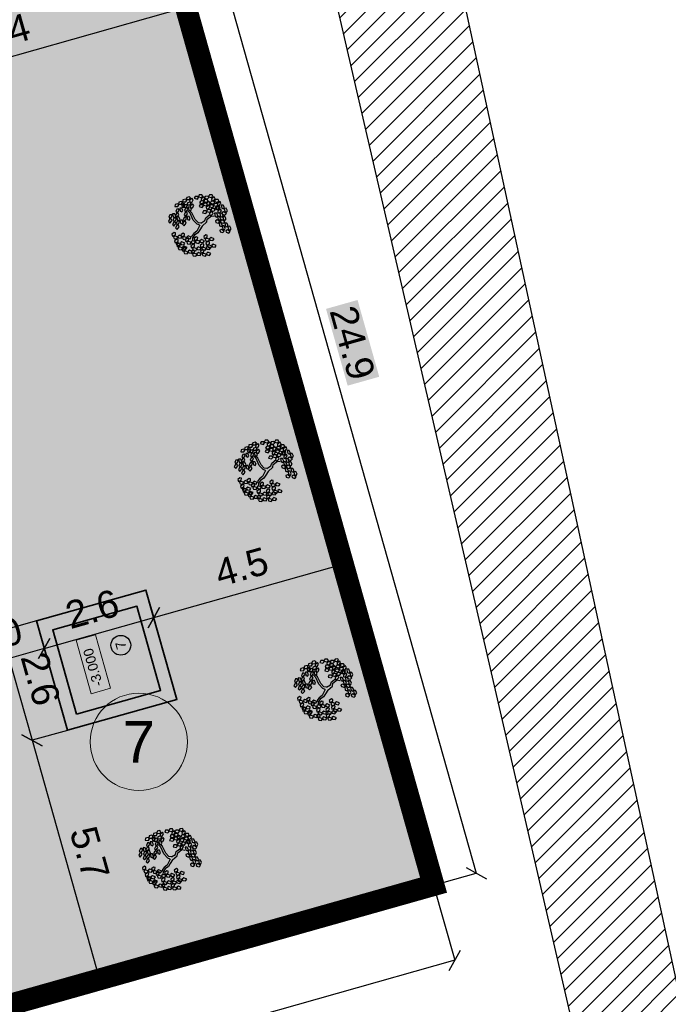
# Model space of a CAD drawing. Header units: metres. Extents: x 705847 to 708930, y 4313677 to 4316580.
# Tile 25 of 218: x 707630 to 707644, y 4314017 to 4314039. Entities that reach past the tile are written whole.
import ezdxf
from ezdxf.enums import TextEntityAlignment as Align

# ---------------------------------------------------------------- set-up
doc = ezdxf.new("R2010")
doc.units = ezdxf.units.M
doc.header["$LTSCALE"] = 0.5
doc.header["$PDMODE"] = 35
doc.header["$PDSIZE"] = 0.3
doc.linetypes.add('JIS_09_08', pattern=[10.75, 8, -0.55, 0.55, -0.55, 0.55, -0.55])
doc.layers.add('zelen', color=69, linetype='Continuous')
doc.layers.add('Номер пп.', color=250, linetype='Continuous')
for name, color, linetype, lineweight in [('Граница УЧАСТКА', 7, 'Continuous', 140), ('ПЛАНИРОВКА', 7, 'Continuous', 5), ('尺寸线层', 3, 'Continuous', 18), ('粗实线层', 7, 'Continuous', 35), ('金属管件', 2, 'Continuous', 18)]:
    doc.layers.add(name, color=color, linetype=linetype, lineweight=lineweight)
doc.layers.add('Штрих ГАЗОН', color=7, linetype='Continuous', true_color=0xc8e389)
doc.layers.add('штрих ПРОЕЗДЫ', color=7, linetype='Continuous', true_color=0x415676)
doc.styles.add('ARIAL', font='arial.ttf', dxfattribs={"height": 1.75})
doc.styles.get("Standard").update_dxf_attribs({"font": 'arial.ttf'})
doc.styles.add('Юлия', font='arial.ttf')
doc.styles.add('宋体', font='arial.ttf')
doc.linetypes.add('FENCELINE1', pattern='A,6.35,-2.54,[133,ltypeshp.shx,S=2.54,R=0,X=-2.54,Y=0],-2.54,25.4', length=36.83)
doc.dimstyles.new('300', dxfattribs={"dimscale": 0.5, "dimtxt": 1.25, "dimasz": 0.75, "dimexe": 0, "dimexo": 0, "dimgap": 0.5, "dimtad": 1, "dimdec": 1, "dimzin": 0, "dimdsep": 46, "dimtxsty": 'Standard', "dimblk": 'OBLIQUE', "dimcen": 0, "dimclrd": 256, "dimclre": 256, "dimclrt": 256, "dimadec": 1, "dimazin": 0, "dimtfac": 1, "dimtdec": 1, "dimtofl": 0, "dimtmove": 0, "dimatfit": 3, "dimfxl": 3, "dimtfill": 2, "dimtfillclr": 7, "dimtolj": 1, "dimtzin": 0, "dimlwd": 25, "dimlwe": -1, "dimarcsym": 0})

# ---------------------------------------------------------------- blocks, each defined once
blk = doc.blocks.new('z_98')
at = {"color": 92, "linetype": 'Continuous'}
for p, q in [((-287, 359), (-237, 365)), ((-277, 327), (-287, 359)), ((-283, 404), (-250, 431)), ((-280, 380), (-283, 404)), ((-251, 376), (-280, 380)), ((-235, 322), (-277, 327)), ((-276, 298), (-243, 325)), ((-221, 417), (-251, 376)), ((-250, 431), (-221, 417)), ((-243, 325), (-214, 310)), ((-214, 310), (-243, 270)), ((-237, 365), (-219, 341)), ((-219, 341), (-235, 322)), ((-225, 308), (-175, 314)), ((-216, 277), (-225, 308)), ((-222, 354), (-189, 381)), ((-219, 329), (-222, 354)), ((-219, 429), (-187, 456)), ((-216, 405), (-219, 429)), ((-189, 326), (-219, 329)), ((-187, 401), (-216, 405)), ((-189, 381), (-160, 366)), ((-160, 366), (-189, 326)), ((-187, 456), (-157, 442)), ((-157, 442), (-187, 401)), ((-175, 314), (-158, 290)), ((-158, 378), (-125, 405)), ((-155, 354), (-158, 378)), ((-158, 321), (-126, 348)), ((-155, 297), (-158, 321)), ((-126, 350), (-155, 354)), ((-96, 391), (-126, 350)), ((-126, 348), (-96, 334)), ((-96, 334), (-126, 293)), ((-125, 405), (-96, 391)), ((-95, 346), (-62, 373)), ((-91, 321), (-95, 346)), ((-62, 317), (-91, 321)), ((-62, 373), (-33, 358)), ((-33, 358), (-62, 317)), ((-1, 417), (16, 456)), ((14, 397), (-1, 417)), ((42, 407), (14, 397)), ((16, 456), (48, 457)), ((48, 457), (42, 407)), ((49, 283), (65, 323)), ((56, 418), (67, 445)), ((88, 379), (56, 418)), ((63, 350), (75, 377)), ((95, 311), (63, 350)), ((65, 323), (98, 324)), ((67, 445), (92, 442)), ((75, 377), (99, 374)), ((109, 404), (88, 379)), ((98, 324), (91, 274)), ((92, 442), (109, 404)), ((117, 336), (95, 311)), ((99, 374), (117, 336)), ((105, 285), (116, 312)), ((110, 404), (126, 444)), ((125, 384), (110, 404)), ((116, 312), (141, 309)), ((152, 395), (125, 384)), ((126, 444), (159, 445)), ((141, 309), (159, 270)), ((159, 445), (152, 395)), ((166, 406), (178, 433)), ((198, 367), (166, 406)), ((174, 338), (185, 365)), ((206, 299), (174, 338)), ((178, 433), (202, 430)), ((183, 389), (199, 428)), ((197, 369), (183, 389)), ((185, 365), (210, 362)), ((225, 380), (197, 369)), ((220, 391), (198, 367)), ((199, 428), (232, 430)), ((202, 430), (220, 391)), ((227, 323), (206, 299)), ((210, 362), (227, 323)), ((232, 430), (225, 380)), ((239, 390), (251, 418)), ((271, 351), (239, 390)), ((247, 323), (258, 350)), ((279, 284), (247, 323)), ((251, 418), (275, 415)), ((258, 350), (283, 347)), ((268, 325), (285, 364)), ((283, 305), (268, 325)), ((293, 376), (271, 351)), ((275, 415), (293, 376)), ((300, 308), (279, 284)), ((283, 347), (300, 308)), ((310, 316), (283, 305)), ((285, 364), (317, 366)), ((317, 366), (310, 316)), ((325, 326), (336, 354)), ((357, 287), (325, 326)), ((336, 354), (360, 351)), ((378, 312), (357, 287)), ((360, 351), (378, 312)), ((-455, 143), (-426, 157)), ((-436, 216), (-407, 231)), ((-435, 173), (-436, 216)), ((-413, 161), (-435, 173)), ((-426, 157), (-411, 109)), ((-417, 282), (-388, 296)), ((-416, 239), (-417, 282)), ((-394, 227), (-416, 239)), ((-393, 182), (-413, 161)), ((-407, 231), (-393, 182)), ((-400, 143), (-375, 187)), ((-374, 248), (-394, 227)), ((-388, 296), (-374, 248)), ((-375, 187), (-346, 186)), ((-370, 155), (-341, 170)), ((-340, 162), (-370, 132)), ((-369, 113), (-370, 155)), ((-346, 186), (-340, 162)), ((-343, 227), (-293, 234)), ((-334, 196), (-343, 227)), ((-341, 170), (-327, 122)), ((-340, 273), (-307, 300)), ((-336, 249), (-340, 273)), ((-307, 245), (-336, 249)), ((-292, 191), (-334, 196)), ((-319, 140), (-286, 166)), ((-307, 300), (-278, 286)), ((-278, 286), (-307, 245)), ((-293, 234), (-276, 210)), ((-276, 210), (-292, 191)), ((-286, 166), (-256, 152)), ((-273, 273), (-276, 298)), ((-243, 270), (-273, 273)), ((-255, 164), (-222, 191)), ((-251, 140), (-255, 164)), ((-222, 191), (-193, 177)), ((-193, 177), (-222, 136)), ((-174, 271), (-216, 277)), ((-188, 154), (-138, 161)), ((-178, 123), (-188, 154)), ((-184, 200), (-152, 227)), ((-181, 176), (-184, 200)), ((-152, 172), (-181, 176)), ((-158, 290), (-174, 271)), ((-162, 275), (-112, 282)), ((-152, 244), (-162, 275)), ((-126, 293), (-155, 297)), ((-110, 239), (-152, 244)), ((-152, 227), (-122, 213)), ((-122, 213), (-152, 172)), ((-138, 161), (-121, 137)), ((-121, 225), (-88, 252)), ((-117, 200), (-121, 225)), ((-88, 196), (-117, 200)), ((-112, 282), (-95, 258)), ((-95, 258), (-110, 239)), ((-88, 252), (-59, 237)), ((-59, 237), (-88, 196)), ((63, 263), (49, 283)), ((91, 274), (63, 263)), ((137, 246), (105, 285)), ((113, 217), (124, 244)), ((145, 178), (113, 217)), ((124, 244), (148, 241)), ((136, 238), (152, 277)), ((150, 218), (136, 238)), ((159, 270), (137, 246)), ((166, 202), (145, 178)), ((148, 241), (166, 202)), ((178, 228), (150, 218)), ((152, 277), (185, 278)), ((185, 278), (178, 228)), ((192, 239), (204, 266)), ((224, 200), (192, 239)), ((200, 171), (211, 199)), ((232, 132), (200, 171)), ((204, 266), (228, 263)), ((211, 199), (235, 195)), ((246, 225), (224, 200)), ((228, 263), (246, 225)), ((253, 157), (232, 132)), ((235, 195), (253, 157)), ((256, 180), (272, 219)), ((270, 160), (256, 180)), ((298, 170), (270, 160)), ((272, 219), (305, 220)), ((305, 220), (298, 170)), ((312, 181), (324, 208)), ((344, 142), (312, 181)), ((324, 208), (348, 205)), ((332, 258), (343, 286)), ((364, 219), (332, 258)), ((341, 203), (357, 242)), ((356, 183), (341, 203)), ((343, 286), (368, 283)), ((366, 167), (344, 142)), ((348, 205), (366, 167)), ((383, 193), (356, 183)), ((357, 242), (390, 243)), ((385, 244), (364, 219)), ((368, 283), (385, 244)), ((390, 243), (383, 193)), ((398, 204), (409, 231)), ((430, 165), (398, 204)), ((405, 136), (416, 163)), ((409, 231), (433, 228)), ((416, 163), (441, 160)), ((451, 189), (430, 165)), ((433, 228), (451, 189)), ((441, 160), (458, 121)), ((-474, 77), (-445, 92)), ((-472, 35), (-474, 77)), ((-451, 23), (-472, 35)), ((-453, 100), (-455, 143)), ((-432, 88), (-453, 100)), ((-430, 44), (-451, 23)), ((-445, 92), (-430, 44)), ((-438, 4), (-413, 48)), ((-408, -7), (-438, 4)), ((-411, 109), (-432, 88)), ((-413, 48), (-383, 47)), ((-378, 23), (-408, -7)), ((-370, 132), (-400, 143)), ((-389, 90), (-360, 104)), ((-388, 47), (-389, 90)), ((-366, 35), (-388, 47)), ((-383, 47), (-378, 23)), ((-347, 101), (-369, 113)), ((-345, 56), (-366, 35)), ((-360, 104), (-345, 56)), ((-353, 17), (-328, 61)), ((-323, 6), (-353, 17)), ((-327, 122), (-347, 101)), ((-328, 61), (-299, 60)), ((-293, 36), (-323, 6)), ((-322, 94), (-272, 100)), ((-312, 63), (-322, 94)), ((-315, 115), (-319, 140)), ((-286, 111), (-315, 115)), ((-270, 57), (-312, 63)), ((-299, 60), (-293, 36)), ((-256, 152), (-286, 111)), ((-272, 100), (-255, 76)), ((-255, 76), (-270, 57)), ((-222, 136), (-251, 140)), ((-136, 118), (-178, 123)), ((-121, 137), (-136, 118)), ((160, 102), (176, 141)), ((174, 82), (160, 102)), ((202, 92), (174, 82)), ((176, 141), (208, 142)), ((208, 142), (202, 92)), ((216, 103), (227, 130)), ((248, 64), (216, 103)), ((223, 35), (235, 62)), ((255, -4), (223, 35)), ((227, 130), (252, 127)), ((235, 62), (259, 59)), ((269, 89), (248, 64)), ((252, 127), (269, 89)), ((277, 21), (255, -4)), ((259, 59), (277, 21)), ((289, 39), (305, 78)), ((303, 19), (289, 39)), ((331, 29), (303, 19)), ((305, 78), (338, 79)), ((320, 113), (331, 141)), ((352, 74), (320, 113)), ((331, 141), (355, 137)), ((338, 79), (331, 29)), ((345, 40), (357, 67)), ((377, 1), (345, 40)), ((373, 99), (352, 74)), ((355, 137), (373, 99)), ((357, 67), (381, 64)), ((399, 26), (377, 1)), ((378, 59), (395, 98)), ((393, 39), (378, 59)), ((381, 64), (399, 26)), ((420, 49), (393, 39)), ((395, 98), (427, 99)), ((437, 97), (405, 136)), ((427, 99), (420, 49)), ((435, 60), (446, 87)), ((467, 21), (435, 60)), ((458, 121), (437, 97)), ((442, -8), (453, 19)), ((446, 87), (470, 84)), ((453, 19), (478, 16)), ((488, 46), (467, 21)), ((470, 84), (488, 46)), ((478, 16), (495, -22)), ((-457, -121), (-432, -100)), ((-447, -162), (-457, -121)), ((-453, -53), (-428, -32)), ((-442, -94), (-453, -53)), ((-419, -101), (-442, -94)), ((-432, -100), (-407, -144)), ((-428, -32), (-403, -76)), ((-407, -144), (-423, -169)), ((-403, -76), (-419, -101)), ((-407, -184), (-392, -136)), ((-392, -136), (-363, -131)), ((-352, -153), (-375, -189)), ((-363, -131), (-352, -153)), ((-361, -113), (-336, -93)), ((-350, -154), (-361, -113)), ((-336, -93), (-311, -137)), ((-311, -137), (-327, -162)), ((-311, -159), (-286, -138)), ((-307, -91), (-282, -70)), ((-296, -132), (-307, -91)), ((-273, -139), (-296, -132)), ((-286, -138), (-262, -182)), ((-282, -70), (-257, -114)), ((-257, -114), (-273, -139)), ((-199, -116), (-173, -95)), ((-188, -157), (-199, -116)), ((-173, -95), (-149, -139)), ((-149, -139), (-165, -164)), ((169, -52), (185, -13)), ((183, -72), (169, -52)), ((211, -62), (183, -72)), ((185, -13), (218, -12)), ((218, -12), (211, -62)), ((225, -51), (237, -24)), ((257, -90), (225, -51)), ((233, -119), (244, -91)), ((265, -158), (233, -119)), ((237, -24), (261, -27)), ((244, -91), (268, -95)), ((279, -65), (257, -90)), ((261, -27), (279, -65)), ((286, -133), (265, -158)), ((268, -95), (286, -133)), ((277, -57), (293, -18)), ((292, -77), (277, -57)), ((319, -67), (292, -77)), ((293, -18), (326, -17)), ((326, -17), (319, -67)), ((334, -56), (345, -29)), ((366, -95), (334, -56)), ((341, -124), (352, -97)), ((373, -163), (341, -124)), ((345, -29), (369, -32)), ((352, -97), (377, -100)), ((353, -28), (364, -1)), ((385, -67), (353, -28)), ((364, -1), (388, -4)), ((387, -70), (366, -95)), ((369, -32), (387, -70)), ((394, -138), (373, -163)), ((377, -100), (394, -138)), ((406, -42), (385, -67)), ((388, -4), (406, -42)), ((474, -47), (442, -8)), ((495, -22), (474, -47)), ((-423, -169), (-447, -162)), ((-415, -275), (-390, -254)), ((-405, -316), (-415, -275)), ((-410, -207), (-385, -186)), ((-400, -248), (-410, -207)), ((-375, -189), (-407, -184)), ((-376, -255), (-400, -248)), ((-390, -254), (-365, -298)), ((-385, -186), (-361, -230)), ((-365, -298), (-381, -323)), ((-361, -230), (-376, -255)), ((-366, -181), (-340, -161)), ((-355, -222), (-366, -181)), ((-365, -338), (-349, -290)), ((-332, -230), (-355, -222)), ((-327, -162), (-350, -154)), ((-349, -290), (-320, -285)), ((-340, -161), (-316, -205)), ((-316, -205), (-332, -230)), ((-309, -307), (-332, -343)), ((-320, -285), (-309, -307)), ((-315, -245), (-300, -197)), ((-283, -249), (-315, -245)), ((-314, -275), (-289, -254)), ((-303, -316), (-314, -275)), ((-301, -200), (-311, -159)), ((-277, -207), (-301, -200)), ((-300, -197), (-271, -192)), ((-289, -254), (-264, -298)), ((-260, -214), (-283, -249)), ((-264, -298), (-280, -323)), ((-262, -182), (-277, -207)), ((-271, -192), (-260, -214)), ((-264, -313), (-239, -292)), ((-261, -222), (-246, -174)), ((-229, -227), (-261, -222)), ((-260, -244), (-235, -224)), ((-249, -285), (-260, -244)), ((-226, -293), (-249, -285)), ((-246, -174), (-217, -169)), ((-239, -292), (-215, -336)), ((-235, -224), (-210, -268)), ((-206, -191), (-229, -227)), ((-210, -268), (-226, -293)), ((-217, -169), (-206, -191)), ((-206, -318), (-180, -297)), ((-203, -184), (-178, -163)), ((-193, -225), (-203, -184)), ((-201, -249), (-176, -229)), ((-190, -290), (-201, -249)), ((-169, -232), (-193, -225)), ((-167, -298), (-190, -290)), ((-165, -164), (-188, -157)), ((-180, -297), (-156, -341)), ((-178, -163), (-153, -207)), ((-176, -229), (-151, -273)), ((-153, -207), (-169, -232)), ((-151, -273), (-167, -298)), ((-153, -248), (-137, -199)), ((-121, -252), (-153, -248)), ((-137, -199), (-108, -194)), ((-98, -216), (-121, -252)), ((-117, -274), (-66, -270)), ((-108, -306), (-117, -274)), ((-108, -194), (-98, -216)), ((-66, -313), (-108, -306)), ((-66, -270), (-50, -294)), ((-50, -294), (-66, -313)), ((-56, -306), (-6, -301)), ((-48, -337), (-56, -306)), ((-7, -284), (0, -255)), ((31, -317), (-7, -284)), ((-6, -301), (10, -326)), ((0, -255), (25, -254)), ((25, -254), (48, -289)), ((48, -289), (31, -317)), ((46, -302), (96, -297)), ((54, -333), (46, -302)), ((96, -297), (112, -322)), ((155, -311), (162, -283)), ((162, -283), (187, -282)), ((187, -282), (210, -317)), ((-381, -323), (-405, -316)), ((-332, -343), (-365, -338)), ((-319, -343), (-293, -322)), ((-308, -384), (-319, -343)), ((-285, -391), (-308, -384)), ((-280, -323), (-303, -316)), ((-293, -322), (-269, -366)), ((-269, -366), (-285, -391)), ((-268, -406), (-253, -358)), ((-236, -411), (-268, -406)), ((-254, -354), (-264, -313)), ((-230, -361), (-254, -354)), ((-253, -358), (-224, -353)), ((-213, -375), (-236, -411)), ((-215, -336), (-230, -361)), ((-224, -353), (-213, -375)), ((-214, -376), (-199, -328)), ((-182, -381), (-214, -376)), ((-211, -408), (-161, -403)), ((-202, -439), (-211, -408)), ((-195, -359), (-206, -318)), ((-161, -446), (-202, -439)), ((-199, -328), (-170, -323)), ((-172, -366), (-195, -359)), ((-159, -345), (-182, -381)), ((-156, -341), (-172, -366)), ((-170, -323), (-159, -345)), ((-161, -403), (-144, -428)), ((-144, -428), (-161, -446)), ((-155, -381), (-140, -333)), ((-123, -386), (-155, -381)), ((-150, -440), (-100, -435)), ((-142, -471), (-150, -440)), ((-140, -333), (-111, -328)), ((-100, -350), (-123, -386)), ((-111, -328), (-100, -350)), ((-101, -417), (-94, -388)), ((-63, -451), (-101, -417)), ((-100, -435), (-84, -460)), ((-84, -460), (-100, -478)), ((-94, -388), (-70, -388)), ((-93, -352), (-43, -348)), ((-85, -384), (-93, -352)), ((-43, -391), (-85, -384)), ((-70, -388), (-46, -423)), ((-46, -423), (-63, -451)), ((-6, -344), (-48, -337)), ((-43, -348), (-27, -372)), ((-27, -372), (-43, -391)), ((-33, -384), (18, -379)), ((-24, -416), (-33, -384)), ((18, -423), (-24, -416)), ((10, -326), (-6, -344)), ((17, -362), (23, -333)), ((54, -395), (17, -362)), ((18, -379), (34, -404)), ((34, -404), (18, -423)), ((23, -333), (48, -332)), ((48, -332), (72, -367)), ((96, -340), (54, -333)), ((72, -367), (54, -395)), ((76, -388), (126, -383)), ((85, -419), (76, -388)), ((127, -426), (85, -419)), ((112, -322), (96, -340)), ((106, -334), (156, -329)), ((115, -365), (106, -334)), ((156, -372), (115, -365)), ((126, -383), (143, -408)), ((143, -408), (127, -426)), ((137, -420), (187, -415)), ((145, -451), (137, -420)), ((187, -458), (145, -451)), ((193, -345), (155, -311)), ((156, -329), (173, -354)), ((173, -354), (156, -372)), ((186, -397), (193, -368)), ((224, -430), (186, -397)), ((187, -415), (203, -439)), ((203, -439), (187, -458)), ((210, -317), (193, -345)), ((193, -368), (218, -367)), ((218, -367), (241, -403)), ((241, -403), (224, -430)), ((-100, -478), (-142, -471))]:
    blk.add_line(p, q, dxfattribs=at)
at = {"color": 33, "linetype": 'Continuous'}
for p, q in [((101, 126), (122, 159)), ((122, 159), (146, 174)), ((127, 118), (162, 161)), ((162, 161), (202, 174)), ((-221, 63), (-266, 93)), ((-221, 91), (-264, 116)), ((-104, 76), (-221, 91)), ((-106, 43), (-221, 63)), ((-42, 10), (-106, 43)), ((-26, 33), (-104, 76)), ((-26, -28), (-42, 10)), ((0, 0), (-26, 33)), ((0, 0), (78, 71)), ((24, -33), (68, 18)), ((68, 18), (106, 58)), ((78, 71), (101, 126)), ((106, 58), (127, 118)), ((-87, -124), (-120, -204)), ((-61, -139), (-92, -217)), ((-47, -98), (-87, -124)), ((-21, -121), (-61, -139)), ((-26, -28), (-47, -98)), ((24, -33), (-21, -121)), ((-92, -217), (-73, -257))]:
    blk.add_line(p, q, dxfattribs=at)
blk = doc.blocks.new('sdyjklsfgh')
at = {"layer": '尺寸线层', "color": 240, "lineweight": 30, "true_color": 0xed1f24}
blk.add_circle((1.54, 0.896), 0.226, dxfattribs=at)
at = {"layer": '粗实线层'}
for p, q in [((0.3, 0.3), (2.3, 0.3)), ((0, 0), (2.6, 0))]:
    blk.add_line(p, q, dxfattribs=at)
for points in [[(0, 2.6), (2.6, 2.6), (2.6, 0), (0, 0)], [(0.3, 2.3), (2.3, 2.3), (2.3, 0.3), (0.3, 0.3)]]:
    blk.add_lwpolyline(points, close=True, dxfattribs=at)
at = {"layer": '金属管件'}
blk.add_lwpolyline([(0.658, 1.848), (1.931, 1.848), (1.931, 1.389), (0.658, 1.389)], close=True, dxfattribs=at)
at = {"layer": '尺寸线层', "color": 240, "lineweight": 30, "true_color": 0xed1f24, "char_height": 0.225, "attachment_point": 5, "style": '宋体'}
for s, insert in [('-3.000', (1.226, 1.646)), ('7', (1.54, 0.896))]:
    blk.add_mtext(s, dxfattribs=dict(at, insert=insert))
blk = doc.blocks.new('нум1')
at = {"layer": 'Номер пп.', "ltscale": 100, "true_color": 0xffffff}
h = blk.add_hatch(color=7, dxfattribs=at)
edge = h.paths.add_edge_path()
edge.add_arc((0, 0), 3.515, 0, 360)
at = {"layer": 'Номер пп.', "color": 18, "lineweight": 15, "true_color": 0x000000}
blk.add_circle((0, 0), 3.515, dxfattribs=at)
at = {"layer": 'Номер пп.', "color": 0, "ltscale": 100, "style": 'Юлия'}
blk.add_attdef('ЦИФРА', text='', height=4, dxfattribs=at).set_placement((0, 0), align=Align.MIDDLE_CENTER)
blk = doc.blocks.new('_Oblique')
at = {"color": 0, "linetype": 'ByBlock', "lineweight": -2}
blk.add_line((-0.5, -0.5), (0.5, 0.5), dxfattribs=at)
blk = doc.blocks.new('*D401')
at = {"transparency": 16777216}
for p, q in [((707633.267, 4314039.943), (707633.434, 4314039.353)), ((707625.178, 4314037.839), (707625.391, 4314037.084))]:
    blk.add_line(p, q, dxfattribs=at)
at = {"lineweight": 25, "transparency": 16777216}
blk.add_line((707625.391, 4314037.084), (707633.434, 4314039.353), dxfattribs=at)
at = {"layer": 'Defpoints', "color": 0, "lineweight": 30, "transparency": 16777216}
for p in [(707633.267, 4314039.943), (707633.434, 4314039.353), (707625.178, 4314037.839)]:
    blk.add_point(p, dxfattribs=at)
at = {"lineweight": 25, "transparency": 16777216, "xscale": 0.375, "yscale": 0.375, "zscale": 0.375}
for p, rotation in [((707633.434, 4314039.353), 15.75716567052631), ((707625.391, 4314037.084), 195.7571656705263)]:
    blk.add_blockref('_Oblique', p, dxfattribs=dict(at, rotation=rotation))
at = {"lineweight": 30, "transparency": 16777216, "insert": (707629.258, 4314038.766), "char_height": 0.625, "attachment_point": 5, "rotation": 15.7572, "bg_fill": 1, "box_fill_scale": 1.1, "bg_fill_color": 7, "bg_fill_true_color": 16777215, "bg_fill_transparency": 0}
blk.add_mtext('\\A1;8.4', dxfattribs=at)
blk = doc.blocks.new('*D407')
at = {"transparency": 16777216}
for p, q in [((707625.77, 4314041.367), (707624.699, 4314041.065)), ((707630.017, 4314025.318), (707629.208, 4314025.089))]:
    blk.add_line(p, q, dxfattribs=at)
at = {"lineweight": 25, "transparency": 16777216}
blk.add_line((707624.699, 4314041.065), (707629.208, 4314025.089), dxfattribs=at)
at = {"layer": 'Defpoints', "color": 0, "lineweight": 30, "transparency": 16777216}
for p in [(707625.77, 4314041.367), (707630.017, 4314025.318), (707629.208, 4314025.089)]:
    blk.add_point(p, dxfattribs=at)
at = {"lineweight": 25, "transparency": 16777216, "xscale": 0.375, "yscale": 0.375, "zscale": 0.375}
for p, rotation in [((707624.699, 4314041.065), 105.7600439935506), ((707629.208, 4314025.089), 285.7600439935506)]:
    blk.add_blockref('_Oblique', p, dxfattribs=dict(at, rotation=rotation))
at = {"lineweight": 30, "transparency": 16777216, "insert": (707627.501, 4314033.232), "char_height": 0.625, "attachment_point": 5, "rotation": 285.76, "bg_fill": 1, "box_fill_scale": 1.1, "bg_fill_color": 7, "bg_fill_true_color": 16777215, "bg_fill_transparency": 0}
blk.add_mtext('\\A1;16.6', dxfattribs=at)
blk = doc.blocks.new('*D408')
at = {"transparency": 16777216}
for p, q in [((707630.017, 4314025.318), (707629.208, 4314025.089)), ((707630.723, 4314022.815), (707629.914, 4314022.587))]:
    blk.add_line(p, q, dxfattribs=at)
at = {"lineweight": 25, "transparency": 16777216}
blk.add_line((707629.208, 4314025.089), (707629.914, 4314022.587), dxfattribs=at)
at = {"layer": 'Defpoints', "color": 0, "lineweight": 30, "transparency": 16777216}
for p in [(707630.017, 4314025.318), (707630.723, 4314022.815), (707629.914, 4314022.587)]:
    blk.add_point(p, dxfattribs=at)
at = {"lineweight": 25, "transparency": 16777216, "xscale": 0.375, "yscale": 0.375, "zscale": 0.375}
for p, rotation in [((707629.208, 4314025.089), 105.7600439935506), ((707629.914, 4314022.587), 285.7600439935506)]:
    blk.add_blockref('_Oblique', p, dxfattribs=dict(at, rotation=rotation))
at = {"lineweight": 30, "transparency": 16777216, "insert": (707630.108, 4314023.993), "char_height": 0.625, "attachment_point": 5, "rotation": 285.76, "bg_fill": 1, "box_fill_scale": 1.1, "bg_fill_color": 7, "bg_fill_true_color": 16777215, "bg_fill_transparency": 0}
blk.add_mtext('\\A1;2.6', dxfattribs=at)
blk = doc.blocks.new('*D409')
at = {"transparency": 16777216}
for p, q in [((707630.723, 4314022.815), (707629.914, 4314022.587)), ((707632.576, 4314017.433), (707631.457, 4314017.118))]:
    blk.add_line(p, q, dxfattribs=at)
at = {"lineweight": 25, "transparency": 16777216}
blk.add_line((707629.914, 4314022.587), (707631.457, 4314017.118), dxfattribs=at)
at = {"layer": 'Defpoints', "color": 0, "lineweight": 30, "transparency": 16777216}
for p in [(707630.723, 4314022.815), (707632.576, 4314017.433), (707631.457, 4314017.118)]:
    blk.add_point(p, dxfattribs=at)
at = {"lineweight": 25, "transparency": 16777216, "xscale": 0.375, "yscale": 0.375, "zscale": 0.375}
for p, rotation in [((707629.914, 4314022.587), 105.7600439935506), ((707631.457, 4314017.118), 285.7600439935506)]:
    blk.add_blockref('_Oblique', p, dxfattribs=dict(at, rotation=rotation))
at = {"lineweight": 30, "transparency": 16777216, "insert": (707631.232, 4314020.007), "char_height": 0.625, "attachment_point": 5, "rotation": 285.76, "bg_fill": 1, "box_fill_scale": 1.1, "bg_fill_color": 7, "bg_fill_true_color": 16777215, "bg_fill_transparency": 0}
blk.add_mtext('\\A1;5.7', dxfattribs=at)
blk = doc.blocks.new('*D410')
at = {"transparency": 16777216}
for p, q in [((707632.519, 4314026.024), (707632.697, 4314025.394)), ((707630.017, 4314025.318), (707630.195, 4314024.688))]:
    blk.add_line(p, q, dxfattribs=at)
at = {"lineweight": 25, "transparency": 16777216}
blk.add_line((707630.195, 4314024.688), (707632.697, 4314025.394), dxfattribs=at)
at = {"layer": 'Defpoints', "color": 0, "lineweight": 30, "transparency": 16777216}
for p in [(707632.519, 4314026.024), (707630.017, 4314025.318), (707632.697, 4314025.394)]:
    blk.add_point(p, dxfattribs=at)
at = {"lineweight": 25, "transparency": 16777216, "xscale": 0.375, "yscale": 0.375, "zscale": 0.375}
for p, rotation in [((707632.697, 4314025.394), 15.76004398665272), ((707630.195, 4314024.688), 195.7600439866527)]:
    blk.add_blockref('_Oblique', p, dxfattribs=dict(at, rotation=rotation))
at = {"lineweight": 30, "transparency": 16777216, "insert": (707631.291, 4314025.589), "char_height": 0.625, "attachment_point": 5, "rotation": 15.76, "bg_fill": 1, "box_fill_scale": 1.1, "bg_fill_color": 7, "bg_fill_true_color": 16777215, "bg_fill_transparency": 0}
blk.add_mtext('\\A1;2.6', dxfattribs=at)
blk = doc.blocks.new('*D411')
at = {"transparency": 16777216}
for p, q in [((707636.851, 4314027.243), (707637.028, 4314026.617)), ((707632.519, 4314026.024), (707632.697, 4314025.394))]:
    blk.add_line(p, q, dxfattribs=at)
at = {"lineweight": 25, "transparency": 16777216}
blk.add_line((707632.697, 4314025.394), (707637.028, 4314026.617), dxfattribs=at)
at = {"layer": 'Defpoints', "color": 0, "lineweight": 30, "transparency": 16777216}
for p in [(707636.851, 4314027.243), (707637.028, 4314026.617), (707632.519, 4314026.024)]:
    blk.add_point(p, dxfattribs=at)
at = {"lineweight": 25, "transparency": 16777216, "xscale": 0.375, "yscale": 0.375, "zscale": 0.375}
for p, rotation in [((707637.028, 4314026.617), 15.76004398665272), ((707632.697, 4314025.394), 195.7600439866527)]:
    blk.add_blockref('_Oblique', p, dxfattribs=dict(at, rotation=rotation))
at = {"lineweight": 30, "transparency": 16777216, "insert": (707634.708, 4314026.552), "char_height": 0.625, "attachment_point": 5, "rotation": 15.76, "bg_fill": 1, "box_fill_scale": 1.1, "bg_fill_color": 7, "bg_fill_true_color": 16777215, "bg_fill_transparency": 0}
blk.add_mtext('\\A1;4.5', dxfattribs=at)
blk = doc.blocks.new('*D412')
at = {"transparency": 16777216}
for p, q in [((707630.017, 4314025.318), (707630.195, 4314024.688)), ((707628.09, 4314024.78), (707628.269, 4314024.145))]:
    blk.add_line(p, q, dxfattribs=at)
at = {"lineweight": 25, "transparency": 16777216}
blk.add_line((707630.195, 4314024.688), (707628.269, 4314024.145), dxfattribs=at)
at = {"layer": 'Defpoints', "color": 0, "lineweight": 30, "transparency": 16777216}
for p in [(707630.017, 4314025.318), (707628.09, 4314024.78), (707628.269, 4314024.145)]:
    blk.add_point(p, dxfattribs=at)
at = {"lineweight": 25, "transparency": 16777216, "xscale": 0.375, "yscale": 0.375, "zscale": 0.375}
for p, rotation in [((707630.195, 4314024.688), 15.76004398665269), ((707628.269, 4314024.145), 195.7600439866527)]:
    blk.add_blockref('_Oblique', p, dxfattribs=dict(at, rotation=rotation))
at = {"lineweight": 30, "transparency": 16777216, "insert": (707629.078, 4314024.964), "char_height": 0.625, "attachment_point": 5, "rotation": 15.76, "bg_fill": 1, "box_fill_scale": 1.1, "bg_fill_color": 7, "bg_fill_true_color": 16777215, "bg_fill_transparency": 0}
blk.add_mtext('\\A1;2.0', dxfattribs=at)
blk = doc.blocks.new('*D420')
at = {"transparency": 16777216}
for p, q in [((707632.342, 4314043.222), (707633.317, 4314043.498)), ((707639.1, 4314019.275), (707640.076, 4314019.55))]:
    blk.add_line(p, q, dxfattribs=at)
at = {"lineweight": 25, "transparency": 16777216}
blk.add_line((707633.317, 4314043.498), (707640.076, 4314019.55), dxfattribs=at)
at = {"layer": 'Defpoints', "color": 0, "lineweight": 30, "transparency": 16777216}
for p in [(707632.342, 4314043.222), (707640.076, 4314019.55), (707639.1, 4314019.275)]:
    blk.add_point(p, dxfattribs=at)
at = {"lineweight": 25, "transparency": 16777216, "xscale": 0.375, "yscale": 0.375, "zscale": 0.375}
for p, rotation in [((707633.317, 4314043.498), 105.7599447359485), ((707640.076, 4314019.55), 285.7599447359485)]:
    blk.add_blockref('_Oblique', p, dxfattribs=dict(at, rotation=rotation))
at = {"lineweight": 30, "transparency": 16777216, "insert": (707637.244, 4314031.678), "char_height": 0.625, "attachment_point": 5, "rotation": 285.7599, "bg_fill": 1, "box_fill_scale": 1.1, "bg_fill_color": 7, "bg_fill_true_color": 16777215, "bg_fill_transparency": 0}
blk.add_mtext('\\A1;24.9', dxfattribs=at)
blk = doc.blocks.new('*D421')
at = {"transparency": 16777216}
for p, q in [((707639.1, 4314019.275), (707639.585, 4314017.557)), ((707616.964, 4314013.028), (707617.449, 4314011.31))]:
    blk.add_line(p, q, dxfattribs=at)
at = {"lineweight": 25, "transparency": 16777216}
blk.add_line((707639.585, 4314017.557), (707617.449, 4314011.31), dxfattribs=at)
at = {"layer": 'Defpoints', "color": 0, "lineweight": 30, "transparency": 16777216}
for p in [(707639.1, 4314019.275), (707616.964, 4314013.028), (707617.449, 4314011.31)]:
    blk.add_point(p, dxfattribs=at)
at = {"lineweight": 25, "transparency": 16777216, "xscale": 0.375, "yscale": 0.375, "zscale": 0.375}
for p, rotation in [((707639.585, 4314017.557), 15.76004399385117), ((707617.449, 4314011.31), 195.7600439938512)]:
    blk.add_blockref('_Oblique', p, dxfattribs=dict(at, rotation=rotation))
at = {"lineweight": 30, "transparency": 16777216, "insert": (707628.363, 4314014.981), "char_height": 0.625, "attachment_point": 5, "rotation": 15.76, "bg_fill": 1, "box_fill_scale": 1.1, "bg_fill_color": 7, "bg_fill_true_color": 16777215, "bg_fill_transparency": 0}
blk.add_mtext('\\A1;23.0', dxfattribs=at)

msp = doc.modelspace()

# ---------------------------------------------------------------- hatches: boundary and pattern name
at = {"lineweight": 30, "transparency": 33554610}
h = msp.add_hatch(color=1, dxfattribs=at)
h.dxf.hatch_style = 1
h.paths.add_polyline_path([(707630.723, 4314022.815), (707630.017, 4314025.318), (707632.519, 4314026.024), (707633.226, 4314023.522)])
at = {"layer": 'Штрих ГАЗОН', "lineweight": 0, "transparency": 33554610}
h = msp.add_hatch(color=64, dxfattribs=at)
h.dxf.hatch_style = 1
edge = h.paths.add_edge_path()
edge.add_line((707615.29, 4314037.371), (707615.154, 4314037.852))
edge.add_arc((707615.635, 4314037.988), 0.5, 105.76, 195.76, ccw=False)
edge.add_line((707615.499, 4314038.469), (707632.342, 4314043.222))
edge.add_line((707632.342, 4314043.222), (707639.1, 4314019.275))
edge.add_line((707639.1, 4314019.275), (707616.964, 4314013.028))
edge.add_line((707616.964, 4314013.028), (707606.915, 4314048.637))
edge.add_line((707606.915, 4314048.637), (707629.05, 4314054.884))
edge.add_line((707629.05, 4314054.884), (707631.527, 4314046.109))
edge.add_line((707631.527, 4314046.109), (707623.769, 4314043.92))
edge.add_arc((707623.634, 4314044.401), 0.5, 195.76, 285.76, ccw=False)
edge.add_line((707623.152, 4314044.265), (707622.636, 4314046.094))
edge.add_line((707622.636, 4314046.094), (707627.93, 4314047.588))
edge.add_line((707627.93, 4314047.588), (707626.952, 4314051.053))
edge.add_line((707626.952, 4314051.053), (707621.659, 4314049.559))
edge.add_line((707621.659, 4314049.559), (707621.251, 4314051.002))
edge.add_arc((707620.77, 4314050.867), 0.5, 15.76, 105.76)
edge.add_line((707620.634, 4314051.348), (707609.624, 4314048.241))
edge.add_arc((707609.76, 4314047.759), 0.5, 105.76, 195.76)
edge.add_line((707609.279, 4314047.624), (707617.835, 4314017.301))
edge.add_arc((707618.316, 4314017.437), 0.5, 195.76, 285.76)
edge.add_line((707618.452, 4314016.956), (707623.075, 4314018.262))
edge.add_line((707623.075, 4314018.262), (707629.424, 4314020.065))
edge.add_line((707629.424, 4314020.065), (707628.09, 4314024.78))
edge.add_line((707628.09, 4314024.78), (707621.741, 4314022.977))
edge.add_line((707621.741, 4314022.977), (707622.394, 4314020.668))
edge.add_line((707622.394, 4314020.668), (707620.663, 4314020.178))
edge.add_arc((707620.527, 4314020.659), 0.5, 195.76, 285.76, ccw=False)
edge.add_line((707620.046, 4314020.524), (707618.712, 4314025.244))
edge.add_line((707618.712, 4314025.244), (707627.993, 4314027.864))
edge.add_line((707627.993, 4314027.864), (707624.571, 4314039.99))
edge.add_line((707624.571, 4314039.99), (707615.29, 4314037.371))
h.paths.add_polyline_path([(707630.723, 4314022.815), (707630.017, 4314025.318), (707632.519, 4314026.024), (707633.225, 4314023.522)], flags=16)
at = {"layer": 'штрих ПРОЕЗДЫ', "lineweight": 0, "ltscale": 100, "true_color": 0x5b78a4, "transparency": 33554687}
h = msp.add_hatch(dxfattribs=at)
h.set_pattern_fill('ANSI31', color=155, scale=0.1)
h.set_pattern_definition([(45, (0, 0), (-0.224506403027, 0.224506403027), [])])
edge = h.paths.add_edge_path()
edge.add_line((707646.579, 4314008.185), (707648.355, 4314001.891))
edge.add_arc((707656.054, 4314004.064), 8, 195.76, 285.76)
edge.add_line((707658.227, 4313996.365), (707640.512, 4313991.365))
edge.add_arc((707638.339, 4313999.064), 8, 285.76, 375.76)
edge.add_line((707646.038, 4314001.237), (707644.238, 4314007.617))
edge.add_line((707644.238, 4314007.617), (707640.377, 4314024.331))
edge.add_line((707640.377, 4314024.331), (707636.829, 4314039.691))
edge.add_line((707636.829, 4314039.691), (707633.473, 4314053.216))
edge.add_line((707633.473, 4314053.216), (707630.117, 4314066.742))
edge.add_line((707630.117, 4314066.742), (707627.28, 4314078.551))
edge.add_line((707627.28, 4314078.551), (707623.247, 4314095.339))
edge.add_line((707623.247, 4314095.339), (707613.834, 4314128.532))
edge.add_line((707613.834, 4314128.532), (707616.102, 4314129.165))
edge.add_line((707616.102, 4314129.165), (707625.383, 4314096.379))
edge.add_line((707625.383, 4314096.379), (707629.041, 4314080.561))
edge.add_line((707629.041, 4314080.561), (707632.154, 4314067.099))
edge.add_line((707632.154, 4314067.099), (707635.87, 4314053.776))
edge.add_line((707635.87, 4314053.776), (707639.587, 4314040.453))
edge.add_line((707639.587, 4314040.453), (707643.083, 4314024.32))
edge.add_line((707643.083, 4314024.32), (707646.579, 4314008.185))

# ---------------------------------------------------------------- linework, layer by layer
at = {"color": 2, "lineweight": 30}
msp.add_line((707633.226, 4314023.522), (707632.519, 4314026.024), dxfattribs=at)
at = {"lineweight": 30}
msp.add_lwpolyline([(707646.579, 4314008.185), (707648.355, 4314001.891, 0.414214), (707658.227, 4313996.365), (707640.512, 4313991.365, 0.414214), (707646.038, 4314001.237), (707644.238, 4314007.617), (707640.377, 4314024.331), (707636.829, 4314039.691), (707633.473, 4314053.216), (707630.117, 4314066.742), (707627.28, 4314078.551), (707623.247, 4314095.339), (707613.834, 4314128.532), (707616.102, 4314129.165), (707625.383, 4314096.379), (707629.041, 4314080.561), (707632.154, 4314067.099), (707635.87, 4314053.776), (707639.587, 4314040.453), (707643.083, 4314024.32)], format="xyb", close=True, dxfattribs=at)
at = {"color": 1, "linetype": 'FENCELINE1', "lineweight": 30, "ltscale": 0.08}
msp.add_lwpolyline([(707631.527, 4314046.109), (707629.051, 4314054.884), (707606.915, 4314048.637), (707616.964, 4314013.028), (707639.1, 4314019.275), (707632.342, 4314043.222)], dxfattribs=at)
at = {"lineweight": 30}
msp.add_lwpolyline([(707630.723, 4314022.815), (707630.017, 4314025.318), (707632.519, 4314026.024), (707633.226, 4314023.522)], close=True, dxfattribs=at)
at = {"layer": 'Граница УЧАСТКА', "linetype": 'JIS_09_08', "lineweight": 30, "ltscale": 1.5, "const_width": 0.5, "elevation": -323.947}
msp.add_lwpolyline([(707639.1, 4314019.275), (707629.051, 4314054.884), (707606.915, 4314048.637), (707616.964, 4314013.028)], close=True, dxfattribs=at)

# ---------------------------------------------------------------- block references
at = {"lineweight": 30, "rotation": 105.7600439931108}
msp.add_blockref('sdyjklsfgh', (707633.226, 4314023.522), dxfattribs=at)
at = {"color": 18, "ltscale": 0.5, "true_color": 0x000000}
ref = msp.add_blockref('нум1', (707632.357, 4314022.553), dxfattribs=dict(at, xscale=0.316722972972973, yscale=0.316722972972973, zscale=0.316722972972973))
ref.add_attrib('ЦИФРА', '7', dxfattribs={"layer": 'ПЛАНИРОВКА', "color": 18, "ltscale": 100, "true_color": 0x000000, "height": 0.95, "style": 'ARIAL'}).set_placement((707632.357, 4314022.553), align=Align.MIDDLE_CENTER)
at = {"layer": 'zelen', "xscale": -0.001463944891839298, "yscale": 0.001463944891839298, "zscale": 0.001463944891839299, "rotation": 105.7600439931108}
for p in [(707633.75, 4314034.369), (707635.259, 4314028.758), (707636.623, 4314023.752), (707633.075, 4314019.871)]:
    msp.add_blockref('z_98', p, dxfattribs=at)

# ---------------------------------------------------------------- dimensions: what is measured, and where the dimension line sits
at = {"color": 4, "lineweight": 30}
for base, p1, p2, angle, picture, middle in [((707640.076, 4314019.55), (707632.342, 4314043.222), (707639.1, 4314019.275), 105.7599, '*D420', (707637.244, 4314031.678)), ((707629.208, 4314025.089), (707625.77, 4314041.367), (707630.017, 4314025.318), 105.76, '*D407', (707627.501, 4314033.232)), ((707633.434, 4314039.353), (707625.178, 4314037.839), (707633.267, 4314039.943), 15.7572, '*D401', (707629.258, 4314038.766)), ((707637.028, 4314026.617), (707632.519, 4314026.024), (707636.851, 4314027.243), 195.76, '*D411', (707634.708, 4314026.552)), ((707628.269, 4314024.145), (707630.017, 4314025.318), (707628.09, 4314024.78), 195.76, '*D412', (707629.078, 4314024.964)), ((707629.914, 4314022.587), (707630.017, 4314025.318), (707630.723, 4314022.815), 105.76, '*D408', (707630.108, 4314023.993)), ((707631.457, 4314017.118), (707630.723, 4314022.815), (707632.576, 4314017.433), 105.76, '*D409', (707631.232, 4314020.007))]:
    dim = msp.add_linear_dim(base=base, p1=p1, p2=p2, angle=angle, dimstyle='300', override={"dimtmove": 1}, dxfattribs=at)
    dim.commit()
    dim.dimension.update_dxf_attribs({"geometry": picture, "text_midpoint": middle})
for p1, p2, distance, picture, middle in [((707630.017, 4314025.318), (707632.519, 4314026.024), -0.654, '*D410', (707631.291, 4314025.589)), ((707639.1, 4314019.275), (707616.964, 4314013.028), 1.785, '*D421', (707628.363, 4314014.981))]:
    dim = msp.add_aligned_dim(p1=p1, p2=p2, distance=distance, dimstyle='300', dxfattribs=at)
    dim.commit()
    dim.dimension.update_dxf_attribs({"geometry": picture, "text_midpoint": middle})

doc.saveas('drawing.dxf')
